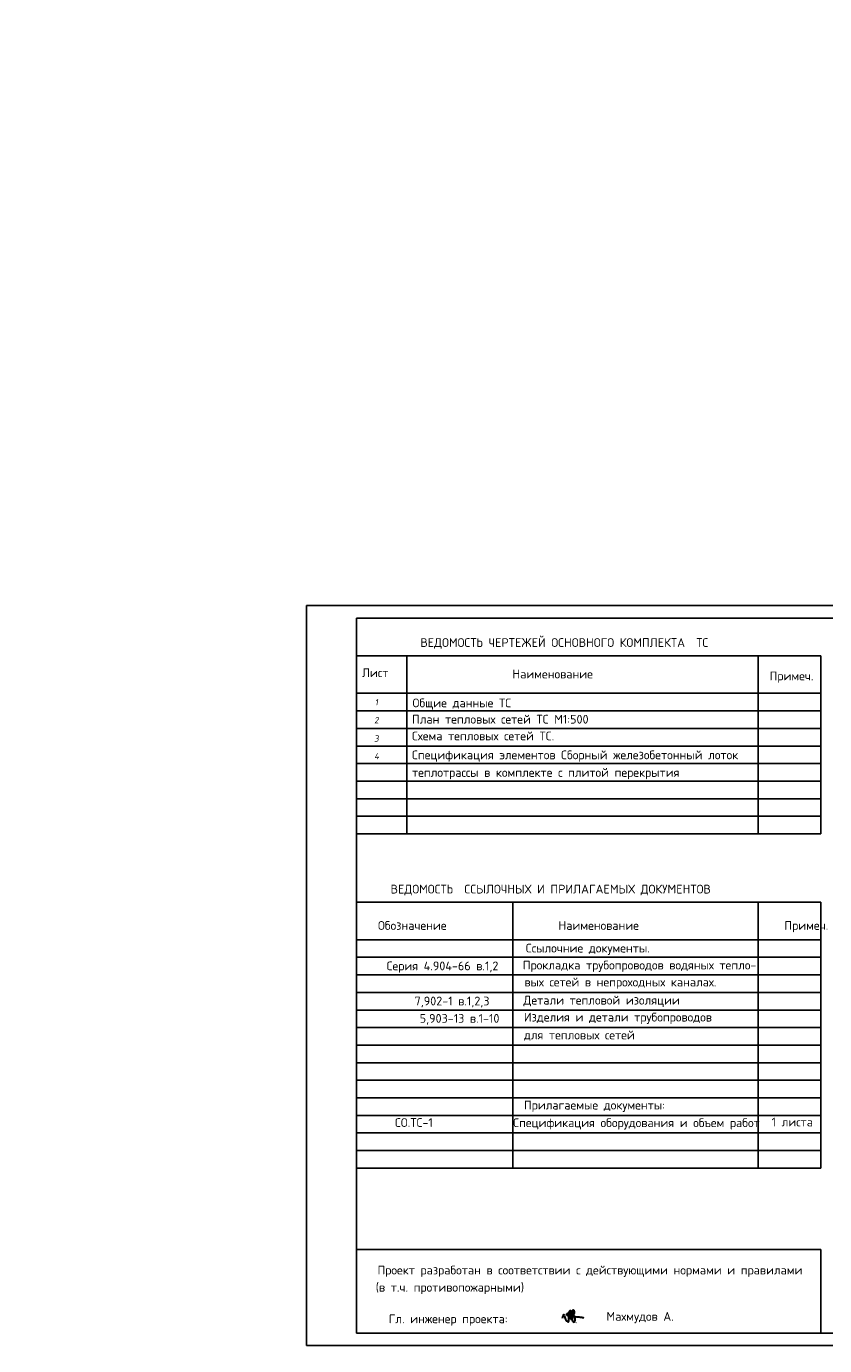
# Model space of a CAD drawing. Header units: millimetres. Extents: x 0 to 1576219, y -334896 to 156638.
# Tile 3 of 63: x 226836 to 258642, y -212044 to -159460. Entities that reach past the tile are written whole.
import ezdxf
from ezdxf import colors
from ezdxf.entities.mleader import LeaderData, LeaderLine
from ezdxf.math import Vec2, Vec3

# ---------------------------------------------------------------- set-up
doc = ezdxf.new("R2010")
doc.units = ezdxf.units.MM
doc.layers.add('К1', color=7, linetype='Continuous', lineweight=40, true_color=0x076e4b)
doc.styles.add('GOST', font='isocpeur.ttf')
doc.styles.add('ISO_1.0', font='isocpeur.ttf')
doc.styles.add('Мадина', font='romand.shx', dxfattribs={"width": 0.8, "oblique": 10})

# ---------------------------------------------------------------- blocks, each defined once
blk = doc.blocks.new('A$C4c4061ee')
at = {"color": 184, "lineweight": 30}
blk.add_spline([(-39.7, -7.1), (-36.8, 4), (-34, 7.9), (-31.2, -0.1), (-24.1, -16.2), (-16.7, -23.5), (-13.9, -23.5), (-12.5, -17.9), (-12.5, 12.7), (-8.3, 24.8), (-4.4, 27), (-3.4, 21.4), (-5.7, 12.9), (-4.4, 8), (-4.4, -10), (-2, -12.6), (3.3, -10), (9.6, 6.1), (12.6, 19.5), (7.6, 28.9), (4.7, 26.6), (2.4, 16.6), (1.1, -1.2), (2.9, -14.2), (6.8, -24.8), (10.9, -24.8), (15, -21.3), (16.5, -17.2), (16.5, -9.9), (12, 2), (5.9, 7.4), (-2.7, 10.3), (-10, 12.1), (-17, 12.1), (-21.5, 11.2), (-22.5, 7.7), (-20, 5.4), (-14, 3.7), (-0.7, 1.8), (11, 0.5), (22.2, -1.2), (37.6, -2.6), (43.5, -3.6), (49.3, -4.5), (54.9, -6.4)], degree=3, dxfattribs=at)

msp = doc.modelspace()

# ---------------------------------------------------------------- linework, layer by layer
for p, q in [((239992.069, -198666.765), (258492.069, -198666.765)), ((239992.069, -198666.765), (258492.069, -198666.765)), ((239992.069, -198666.765), (258492.069, -198666.765)), ((239992.069, -198666.765), (258492.069, -198666.765)), ((239992.069, -199366.765), (258492.069, -199366.765)), ((239992.069, -199366.765), (258492.069, -199366.765)), ((246221.458, -199447.253), (246221.458, -200766.765)), ((239992.069, -200066.765), (258492.069, -200066.765)), ((239992.069, -200066.765), (258492.069, -200066.765)), ((239992.069, -200766.765), (258492.069, -200766.765)), ((239992.069, -201466.765), (258492.069, -201466.765)), ((239992.069, -202166.765), (258492.069, -202166.765)), ((239992.069, -202866.765), (258492.069, -202866.765)), ((239992.069, -203566.765), (258492.069, -203566.765)), ((239992.069, -204266.765), (258492.069, -204266.765)), ((239992.069, -204966.765), (258492.069, -204966.765)), ((258492.069, -208211.761), (239992.069, -208211.761)), ((258492.069, -208211.761), (239992.069, -208211.761)), ((258492.069, -211544.215), (258492.069, -208211.761)), ((258492.069, -211544.215), (258492.069, -208211.761)), ((279492.069, -211544.215), (239992.069, -211544.215)), ((239992.069, -211544.215), (258492.069, -211544.215)), ((279492.069, -211544.215), (239992.069, -211544.215)), ((239992.069, -211544.215), (258492.069, -211544.215)), ((237992.069, -212044.215), (279992.069, -212044.215))]:
    msp.add_line(p, q)

# ---------------------------------------------------------------- block references
at = {"xscale": 8.951046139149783, "yscale": 8.951046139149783, "zscale": 8.951046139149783}
msp.add_blockref('A$C4c4061ee', (248558.807, -210880.919), dxfattribs=at)

# ---------------------------------------------------------------- texts
at = {"style": 'ISO_1.0'}
for s, p in [('Изделия и детали трубопроводов', (246659.526, -199126.503)), ('5,903-13 в.1-10', (242507.481, -199176.113)), ('для тепловых сетей', (246659.526, -199837.882)), ('Прилагаемые документы:', (246659.526, -202633.237)), ('   СО.ТС-1', (240854.859, -203328.483)), ('Спецификация оборудования и объем работ ', (246232.321, -203336.168)), ('1 листа', (256532.419, -203306.88)), ('Проект разработан в соответствии с действующими нормами и правилами', (240825.288, -209208.462)), ('(в т.ч. противопожарными)', (240754.455, -209895.536)), ('Гл. инженер проекта:            .', (241275.535, -211151.889)), ('Махмудов А.', (249951.212, -211055.977))]:
    msp.add_text(s, height=350, dxfattribs=at).set_placement(p)

# ---------------------------------------------------------------- leaders
at = {"layer": 'К1', "color": 0, "linetype": 'ByBlock', "lineweight": 0, "ltscale": 250}
ml = msp.add_multileader_mtext('Standard', dxfattribs=at)
ml.set_content('УП1,2 90%%D', style='GOST')
ml.set_leader_properties()
ml.build(insert=Vec2(0, 0))
ml.multileader.update_dxf_attribs({"text_left_attachment_type": 6, "text_right_attachment_type": 6, "dogleg_length": 0.001, "arrow_head_size": 750, "scale": 500})
ctx = ml.context
ctx.base_point, ctx.scale, ctx.char_height, ctx.arrow_head_size, ctx.landing_gap_size, ctx.plane_origin = Vec3(740669.526, -189800.546, 3656), 500, 500, 750, 0, Vec3(775757.993, -176241.907, 3656)
ctx.left_attachment, ctx.right_attachment, ctx.text_align_type = 6, 6, 1
notes = []
notes.append((ctx, [(0, (0, 0, 0), (0, 0), (1, 0), 1, [])]))
ctx.mtext.insert, ctx.mtext.alignment, ctx.mtext.flow_direction = Vec3(742057.026, -189200.546, 3656), 2, 5
ctx.mtext.has_bg_fill, ctx.mtext.bg_color, ctx.mtext.bg_scale_factor, ctx.mtext.bg_transparency, ctx.mtext.use_window_bg_color = 1, -1023410173, 1.1, 0, 0
for ctx, leaders in notes:
    for number, flags, end, landing, length, lines in leaders:
        leader = LeaderData()
        leader.index, (leader.has_last_leader_line, leader.has_dogleg_vector, leader.attachment_direction) = number, flags
        leader.last_leader_point, leader.dogleg_vector, leader.dogleg_length = Vec3(end), Vec3(landing), length
        for number, points, colour, breaks in lines:
            line = LeaderLine()
            line.index, line.vertices, line.color, line.breaks = number, Vec3.list(points), colors.encode_raw_color(colour), breaks
            leader.lines.append(line)
        ctx.leaders.append(leader)

# ---------------------------------------------------------------- next in the draw order: leaders
ml = msp.add_multileader_mtext('Standard', dxfattribs=at)
ml.set_content('УП3 90%%D', style='GOST')
ml.set_leader_properties()
ml.build(insert=Vec2(0, 0))
ml.multileader.update_dxf_attribs({"text_left_attachment_type": 6, "text_right_attachment_type": 6, "dogleg_length": 0.001, "arrow_head_size": 750, "scale": 500})
ctx = ml.context
ctx.base_point, ctx.scale, ctx.char_height, ctx.arrow_head_size, ctx.landing_gap_size, ctx.plane_origin = Vec3(752427.104, -190628.39, 3656), 500, 500, 750, 0, Vec3(786128.071, -177069.751, 3656)
ctx.left_attachment, ctx.right_attachment, ctx.text_align_type = 6, 6, 1
notes = []
notes.append((ctx, [(0, (0, 0, 0), (0, 0), (1, 0), 1, [])]))
ctx.mtext.insert, ctx.mtext.alignment, ctx.mtext.flow_direction = Vec3(753602.104, -190028.39, 3656), 2, 5
ctx.mtext.has_bg_fill, ctx.mtext.bg_color, ctx.mtext.bg_scale_factor, ctx.mtext.bg_transparency, ctx.mtext.use_window_bg_color = 1, -1023410173, 1.1, 0, 0
for ctx, leaders in notes:
    for number, flags, end, landing, length, lines in leaders:
        leader = LeaderData()
        leader.index, (leader.has_last_leader_line, leader.has_dogleg_vector, leader.attachment_direction) = number, flags
        leader.last_leader_point, leader.dogleg_vector, leader.dogleg_length = Vec3(end), Vec3(landing), length
        for number, points, colour, breaks in lines:
            line = LeaderLine()
            line.index, line.vertices, line.color, line.breaks = number, Vec3.list(points), colors.encode_raw_color(colour), breaks
            leader.lines.append(line)
        ctx.leaders.append(leader)

# ---------------------------------------------------------------- next in the draw order: leaders
ml = msp.add_multileader_mtext('Standard', dxfattribs=at)
ml.set_content('УП4 90%%D', style='GOST')
ml.set_leader_properties()
ml.build(insert=Vec2(0, 0))
ml.multileader.update_dxf_attribs({"text_left_attachment_type": 6, "text_right_attachment_type": 6, "dogleg_length": 0.001, "arrow_head_size": 750, "scale": 500})
ctx = ml.context
ctx.base_point, ctx.scale, ctx.char_height, ctx.arrow_head_size, ctx.landing_gap_size, ctx.plane_origin = Vec3(749897.856, -197249.302, 3656), 500, 500, 750, 0, Vec3(782423.822, -183690.663, 3656)
ctx.left_attachment, ctx.right_attachment, ctx.text_align_type = 6, 6, 1
notes = []
notes.append((ctx, [(0, (0, 0, 0), (0, 0), (1, 0), 1, [])]))
ctx.mtext.insert, ctx.mtext.alignment, ctx.mtext.flow_direction = Vec3(751097.856, -196649.302, 3656), 2, 5
ctx.mtext.has_bg_fill, ctx.mtext.bg_color, ctx.mtext.bg_scale_factor, ctx.mtext.bg_transparency, ctx.mtext.use_window_bg_color = 1, -1023410173, 1.1, 0, 0
for ctx, leaders in notes:
    for number, flags, end, landing, length, lines in leaders:
        leader = LeaderData()
        leader.index, (leader.has_last_leader_line, leader.has_dogleg_vector, leader.attachment_direction) = number, flags
        leader.last_leader_point, leader.dogleg_vector, leader.dogleg_length = Vec3(end), Vec3(landing), length
        for number, points, colour, breaks in lines:
            line = LeaderLine()
            line.index, line.vertices, line.color, line.breaks = number, Vec3.list(points), colors.encode_raw_color(colour), breaks
            leader.lines.append(line)
        ctx.leaders.append(leader)

# ---------------------------------------------------------------- next in the draw order: linework, layer by layer
for p, q in [((239992.069, -195866.765), (258492.069, -195866.765)), ((239992.069, -195866.765), (258492.069, -195866.765)), ((239992.069, -196566.765), (258492.069, -196566.765)), ((239992.069, -196566.765), (258492.069, -196566.765)), ((239992.069, -197266.765), (258492.069, -197266.765)), ((239992.069, -197266.765), (258492.069, -197266.765)), ((239992.069, -197966.765), (258492.069, -197966.765)), ((239992.069, -197966.765), (258492.069, -197966.765))]:
    msp.add_line(p, q)

# ---------------------------------------------------------------- next in the draw order: texts
at = {"style": 'ISO_1.0'}
for s, p in [('Ссылочние документы.', (246736.362, -196375.234)), ('Прокладка трубопроводов водяных тепло-', (246615.119, -197051.913)), ('   Серия 4.904-66 в.1,2', (240521.577, -197084.135)), ('вых сетей в непроходных каналах.', (246679.6, -197728.592)), ('        7,902-1 в.1,2,3', (240521.577, -198484.135)), ('Детали тепловой изоляции', (246641.738, -198450.947))]:
    msp.add_text(s, height=350, dxfattribs=at).set_placement(p)

# ---------------------------------------------------------------- next in the draw order: leaders
at = {"layer": 'К1', "color": 0, "linetype": 'ByBlock', "lineweight": 0, "ltscale": 250}
ml = msp.add_multileader_mtext('Standard', dxfattribs=at)
ml.set_content('УП5.6 90%%D', style='GOST')
ml.set_leader_properties()
ml.build(insert=Vec2(0, 0))
ml.multileader.update_dxf_attribs({"text_left_attachment_type": 6, "text_right_attachment_type": 6, "dogleg_length": 0.001, "arrow_head_size": 750, "scale": 500})
ctx = ml.context
ctx.base_point, ctx.scale, ctx.char_height, ctx.arrow_head_size, ctx.landing_gap_size, ctx.plane_origin = Vec3(760430.922, -194191.015, 3656), 500, 500, 750, 0, Vec3(791756.888, -180632.376, 3656)
ctx.left_attachment, ctx.right_attachment, ctx.text_align_type = 6, 6, 1
notes = []
notes.append((ctx, [(0, (0, 0, 0), (0, 0), (1, 0), 1, [])]))
ctx.mtext.insert, ctx.mtext.alignment, ctx.mtext.flow_direction = Vec3(761855.922, -193591.015, 3656), 2, 5
ctx.mtext.has_bg_fill, ctx.mtext.bg_color, ctx.mtext.bg_scale_factor, ctx.mtext.bg_transparency, ctx.mtext.use_window_bg_color = 1, -1023410173, 1.1, 0, 0
for ctx, leaders in notes:
    for number, flags, end, landing, length, lines in leaders:
        leader = LeaderData()
        leader.index, (leader.has_last_leader_line, leader.has_dogleg_vector, leader.attachment_direction) = number, flags
        leader.last_leader_point, leader.dogleg_vector, leader.dogleg_length = Vec3(end), Vec3(landing), length
        for number, points, colour, breaks in lines:
            line = LeaderLine()
            line.index, line.vertices, line.color, line.breaks = number, Vec3.list(points), colors.encode_raw_color(colour), breaks
            leader.lines.append(line)
        ctx.leaders.append(leader)

# ---------------------------------------------------------------- next in the draw order: linework, layer by layer
for p, q in [((237992.069, -182544.215), (279992.069, -182544.215)), ((237992.069, -212044.215), (237992.069, -182544.215)), ((237992.069, -182544.215), (279992.069, -182544.215)), ((237992.069, -212044.215), (237992.069, -182544.215)), ((239992.069, -183044.215), (279492.069, -183044.215)), ((239992.069, -211544.215), (239992.069, -183044.215)), ((239992.069, -183044.215), (258492.069, -183044.215)), ((239992.069, -183044.215), (239992.069, -184544.215)), ((239992.069, -183044.215), (279492.069, -183044.215)), ((239992.069, -211544.215), (239992.069, -183044.215)), ((239992.069, -183044.215), (258492.069, -183044.215)), ((239992.069, -183044.215), (239992.069, -184544.215)), ((239992.069, -184544.215), (239992.069, -189772.716)), ((239992.069, -184544.215), (258492.069, -184544.215)), ((239992.069, -184544.215), (241992.069, -184544.215)), ((239992.069, -184544.215), (239992.069, -189772.716)), ((239992.069, -184544.215), (258492.069, -184544.215)), ((239992.069, -184544.215), (241992.069, -184544.215)), ((241992.069, -184544.215), (241992.069, -184544.215)), ((241992.069, -184544.215), (241992.069, -188144.215)), ((241992.069, -184544.215), (241992.069, -184544.215)), ((241992.069, -184544.215), (241992.069, -188144.215)), ((255992.069, -184544.215), (255211.089, -184544.215)), ((255992.069, -184544.215), (255211.089, -184544.215)), ((255992.069, -184544.215), (255992.069, -188144.215)), ((258492.069, -184544.215), (255992.069, -184544.215)), ((255992.069, -184544.215), (255992.069, -188144.215)), ((258492.069, -184544.215), (255992.069, -184544.215)), ((258492.069, -184544.215), (258492.069, -188144.215)), ((258492.069, -184544.215), (258492.069, -188144.215)), ((239992.069, -186044.215), (258492.069, -186044.215)), ((239992.069, -186044.215), (258492.069, -186044.215)), ((241992.069, -186044.215), (241992.069, -191644.215)), ((255992.069, -186044.215), (255992.069, -191644.215)), ((258492.069, -186044.215), (258492.069, -191644.215)), ((239992.069, -186744.215), (258492.069, -186744.215)), ((239992.069, -186744.215), (258492.069, -186744.215)), ((239992.069, -186744.215), (258492.069, -186744.215)), ((239992.069, -186744.215), (258492.069, -186744.215)), ((239992.069, -187444.215), (258492.069, -187444.215)), ((239992.069, -187444.215), (258492.069, -187444.215)), ((239992.069, -187444.215), (258492.069, -187444.215)), ((239992.069, -187444.215), (258492.069, -187444.215)), ((239992.069, -188144.215), (258492.069, -188144.215)), ((239992.069, -188144.215), (258492.069, -188144.215)), ((239992.069, -188144.215), (258492.069, -188144.215)), ((239992.069, -188144.215), (258492.069, -188144.215)), ((239992.069, -188144.215), (258492.069, -188144.215)), ((239992.069, -188144.215), (258492.069, -188144.215)), ((239992.069, -188844.215), (258492.069, -188844.215)), ((239992.069, -188844.215), (258492.069, -188844.215)), ((239992.069, -188844.215), (258492.069, -188844.215)), ((239992.069, -188844.215), (258492.069, -188844.215)), ((239992.069, -188844.215), (258492.069, -188844.215)), ((239992.069, -188844.215), (258492.069, -188844.215)), ((239992.069, -188844.215), (258492.069, -188844.215)), ((239992.069, -188844.215), (258492.069, -188844.215)), ((239992.069, -188844.215), (258492.069, -188844.215)), ((239992.069, -188844.215), (258492.069, -188844.215)), ((239992.069, -188844.215), (258492.069, -188844.215)), ((239992.069, -188844.215), (258492.069, -188844.215)), ((239992.069, -189544.215), (258492.069, -189544.215)), ((239992.069, -190244.215), (258492.069, -190244.215)), ((239992.069, -190944.215), (258492.069, -190944.215)), ((239992.069, -191644.215), (258492.069, -191644.215)), ((239992.069, -194366.765), (258492.069, -194366.765)), ((239992.069, -194366.765), (245492.069, -194366.765)), ((239992.069, -194366.765), (258492.069, -194366.765)), ((239992.069, -194366.765), (245492.069, -194366.765)), ((245492.069, -194366.765), (246221.458, -194366.765)), ((245492.069, -194366.765), (246221.458, -194366.765)), ((246221.458, -194366.765), (246221.458, -200766.765)), ((246221.458, -194366.765), (246221.458, -204966.765)), ((255992.069, -194366.765), (255992.069, -200766.765)), ((255992.069, -194366.765), (255992.069, -204966.765)), ((258492.069, -194366.765), (258492.069, -200766.765)), ((258492.069, -194366.765), (258492.069, -197966.765)), ((258492.069, -194366.765), (258492.069, -204966.765)), ((258492.069, -194366.765), (258492.069, -197966.765))]:
    msp.add_line(p, q)

# ---------------------------------------------------------------- next in the draw order: texts
at = {"style": 'ISO_1.0'}
for s, p in [('ВЕДОМОСТЬ ЧЕРТЕЖЕЙ ОСНОВНОГО КОМПЛЕКТА  ТС', (242533.94, -184195.571)), ('Лист', (240207.383, -185398.644)), ('Наименование', (246200.521, -185449.839)), ('Примеч.', (256447.926, -185526.631)), ('Общие данные ТС', (242222.809, -186601.716)), ('План тепловых сетей ТС М1:500', (242200.321, -187251.835)), ('Схема тепловых сетей ТС.', (242200.321, -187918.155)), ('Спецификация элементов Сборный железобетонный лоток ', (242200.321, -188673.809)), ('теплотрассы в комплекте с плитой перекрытия ', (242200.321, -189373.809)), ('ВЕДОМОСТЬ  ССЫЛОЧНЫХ И ПРИЛАГАЕМЫХ ДОКУМЕНТОВ', (241347.316, -194022.969)), ('Обозначение                    Наименование                          Примеч.', (240843.987, -195472.995))]:
    msp.add_text(s, height=350, dxfattribs=at).set_placement(p)
at = {"style": 'Мадина', "oblique": 10}
for s, p in [('1', (240719.617, -186524.924)), ('2', (240694.006, -187241.649)), ('3', (240694.006, -187970.649)), ('4', (240694.006, -188676.649))]:
    msp.add_text(s, height=250, dxfattribs=at).set_placement(p)

doc.saveas('drawing.dxf')
